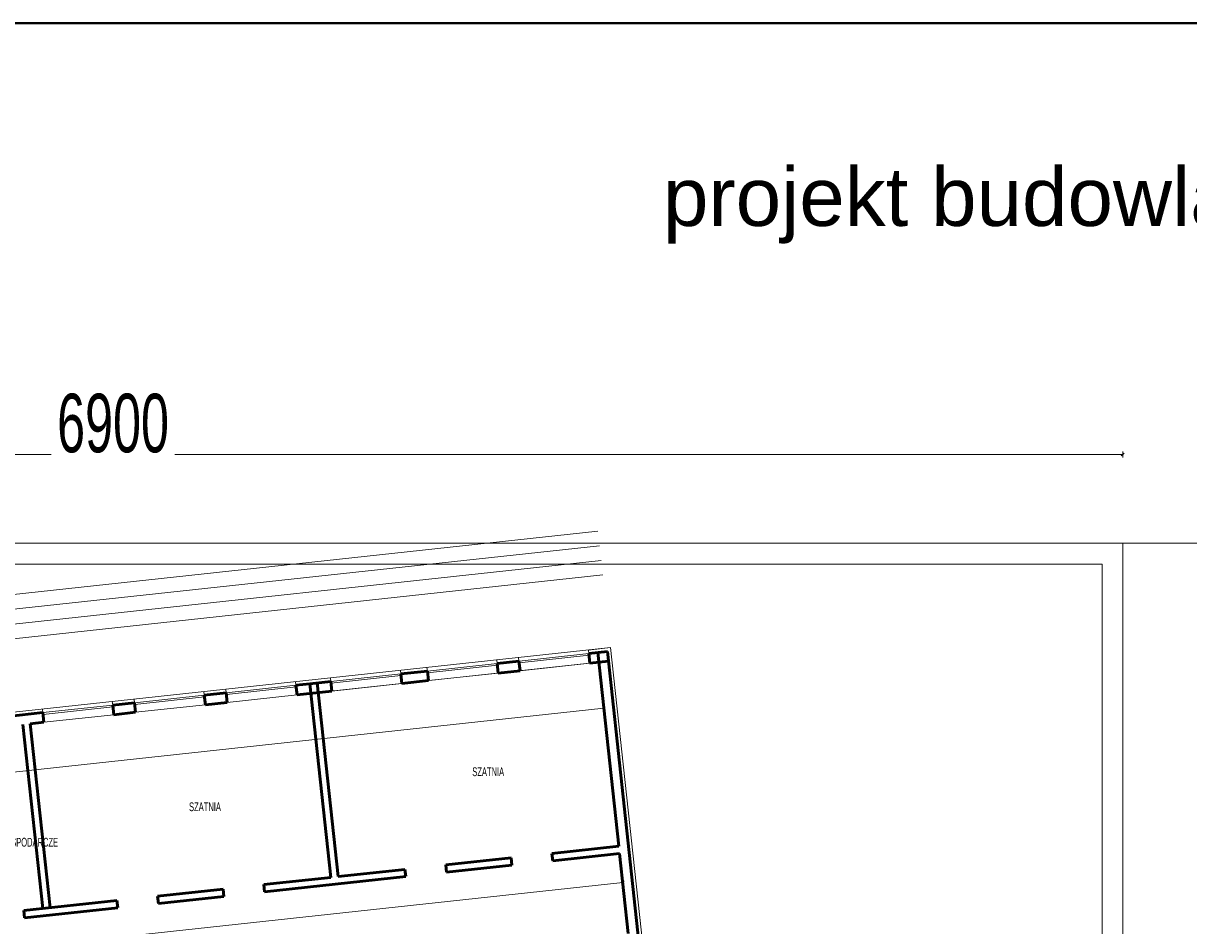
# Model space of a CAD drawing. Header units: millimetres. Extents: x 72202 to 304796, y 21658 to 519946.
# Tile 101 of 139: x 203697 to 207679, y 222268 to 225352. Entities that reach past the tile are written whole.
import ezdxf

# ---------------------------------------------------------------- set-up
doc = ezdxf.new("R2010")
doc.units = ezdxf.units.MM
doc.layers.get('0').update_dxf_attribs({"color": 253})
doc.layers.get('Defpoints').update_dxf_attribs({"color": 253})
for name, color, linetype, lineweight in [('linia - gruba - projektowana', 253, 'Continuous', 50), ('LINIA CIENKA', 7, 'Continuous', 13), ('LINIA WYMIAROWANIE', 253, 'Continuous', 9), ('OPISY', 253, 'Continuous', 9)]:
    doc.layers.add(name, color=color, linetype=linetype, lineweight=lineweight)
doc.layers.add('LINIA-NIE DRUKOWAĆ', color=253, linetype='Continuous', lineweight=20, plot=False)
doc.styles.add('simplex', font='arial.ttf')
doc.styles.get("Standard").update_dxf_attribs({"font": 'ARIALN.TTF', "width": 0.75})
doc.dimstyles.new('sebek100', dxfattribs={"dimtxt": 17, "dimasz": 10, "dimexe": 10, "dimexo": 20, "dimgap": 4, "dimtad": 1, "dimrnd": 0.5, "dimtxsty": 'Standard', "dimblk": 'OBLIQUE', "dimcen": 8, "dimclre": 1, "dimazin": 0, "dimtm": 1e-09, "dimtfac": 1, "dimtix": 1, "dimtmove": 1, "dimatfit": 3, "dimldrblk": 'zas', "dimfxl": 10, "dimfxlon": 1, "dimtolj": 2, "dimlwd": -1, "dimlwe": -1, "dimarcsym": 0})

# ---------------------------------------------------------------- blocks, each defined once
blk = doc.blocks.new('_Oblique')
at = {"color": 0, "linetype": 'ByBlock', "lineweight": -2}
blk.add_line((-0.5, -0.5), (0.5, 0.5), dxfattribs=at)
blk = doc.blocks.new('*D260')
at = {"layer": 'Defpoints', "color": 0, "lineweight": -3, "ltscale": 4, "transparency": 16777216}
for p in [(207453.3, 223878.5), (200553.3, 223420.9), (207453.3, 223420.9)]:
    blk.add_point(p, dxfattribs=at)
at = {"layer": 'LINIA CIENKA', "ltscale": 4, "transparency": 16777216}
for p, q in [((200553.3, 223868.5), (200553.3, 223888.5)), ((207453.3, 223868.5), (207453.3, 223888.5))]:
    blk.add_line(p, q, dxfattribs=at)
at = {"layer": 'LINIA CIENKA', "color": 0, "ltscale": 4, "transparency": 16777216}
blk.add_line((200553.3, 223878.5), (207453.3, 223878.5), dxfattribs=at)
at = {"layer": 'LINIA CIENKA', "color": 0, "ltscale": 4, "transparency": 16777216, "xscale": 10, "yscale": 10, "zscale": 10, "rotation": 180}
blk.add_blockref('_Oblique', (200553.3, 223878.5), dxfattribs=at)
at = {"layer": 'LINIA CIENKA', "color": 0, "ltscale": 4, "transparency": 16777216, "xscale": 10, "yscale": 10, "zscale": 10}
blk.add_blockref('_Oblique', (207453.3, 223878.5), dxfattribs=at)
at = {"layer": 'LINIA CIENKA', "color": 0, "lineweight": -3, "ltscale": 4, "transparency": 16777216, "insert": (204003.3, 223984.6), "char_height": 200, "attachment_point": 5, "bg_fill": 3, "box_fill_scale": 1.1, "bg_fill_color": 256, "bg_fill_true_color": 13158600, "bg_fill_transparency": 0}
blk.add_mtext('\\A2;6900', dxfattribs=at)
blk = doc.blocks.new('zas')
blk = doc.blocks.new('*D285')
at = {"layer": 'Defpoints', "color": 0, "lineweight": -3, "ltscale": 4, "transparency": 16777216}
for p in [(205734.2, 222514.4), (205745, 222415), (201786.8, 222086.8)]:
    blk.add_point(p, dxfattribs=at)
at = {"layer": 'LINIA WYMIAROWANIE', "color": 0, "ltscale": 4, "transparency": 16777216}
blk.add_line((201797.6, 221987.4), (205745, 222415), dxfattribs=at)
at = {"layer": 'LINIA WYMIAROWANIE', "ltscale": 4, "transparency": 16777216}
for p, q in [((205743.9, 222424.9), (205746.1, 222405.1)), ((201796.5, 221997.4), (201798.6, 221977.5))]:
    blk.add_line(p, q, dxfattribs=at)
at = {"layer": 'LINIA WYMIAROWANIE', "color": 0, "ltscale": 4, "transparency": 16777216, "xscale": 10, "yscale": 10, "zscale": 10}
for p, rotation in [((205745, 222415), 6.182017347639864), ((201797.6, 221987.4), 186.1820173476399)]:
    blk.add_blockref('_Oblique', p, dxfattribs=dict(at, rotation=rotation))
at = {"layer": 'LINIA WYMIAROWANIE', "color": 0, "lineweight": -3, "ltscale": 4, "transparency": 16777216, "insert": (203769.8, 222215.3), "char_height": 20, "attachment_point": 5, "rotation": 6.182, "bg_fill": 3, "box_fill_scale": 1.1, "bg_fill_color": 256, "bg_fill_true_color": 13158600, "bg_fill_transparency": 0}
blk.add_mtext('\\A2;3970', dxfattribs=at)

msp = doc.modelspace()

# ---------------------------------------------------------------- linework, layer by layer
at = {"layer": 'linia - gruba - projektowana'}
for p, q in [((205629.01, 223198.057), (205692.638, 223204.949)), ((205629.01, 223198.057), (205632.563, 223165.249)), ((205659.829, 223201.395), (205731.549, 222539.268)), ((205692.638, 223204.949), (205800.217, 222211.758)), ((205315.831, 223164.228), (205319.395, 223131.327)), ((205315.842, 223164.135), (205390.405, 223172.212)), ((205390.405, 223172.212), (205393.959, 223139.404)), ((205632.563, 223165.249), (205696.191, 223172.141)), ((204986.249, 223128.623), (204989.823, 223095.629)), ((204986.249, 223128.623), (204989.823, 223095.629)), ((204986.269, 223128.437), (205077.237, 223138.29)), ((205077.237, 223138.29), (205080.791, 223105.482)), ((205319.395, 223131.327), (205393.959, 223139.404)), ((204675.576, 223094.878), (204628.353, 223089.763)), ((204628.353, 223089.763), (204631.916, 223056.862)), ((204747.655, 223102.685), (204675.576, 223094.878)), ((204675.576, 223094.878), (204747.306, 222432.658)), ((204700.431, 223097.57), (204772.161, 222435.35)), ((204747.655, 223102.685), (204751.219, 223069.784)), ((204989.823, 223095.629), (205080.791, 223105.482)), ((204315.174, 223055.934), (204318.748, 223022.94)), ((204389.748, 223063.918), (204315.184, 223055.841)), ((204389.748, 223063.918), (204393.312, 223031.017)), ((204751.219, 223069.784), (204631.916, 223056.862)), ((203644.12, 222983.059), (203763.422, 222995.982)), ((203763.422, 222995.982), (203766.976, 222963.174)), ((204002.026, 223021.827), (204076.59, 223029.903)), ((204002.026, 223021.827), (204005.58, 222989.019)), ((204005.58, 222989.019), (204080.144, 222997.095)), ((204076.59, 223029.903), (204080.144, 222997.095)), ((204393.312, 223031.017), (204318.748, 223022.94)), ((203719.752, 222958.058), (203766.976, 222963.174)), ((203719.752, 222958.058), (203787.918, 222328.739)), ((203694.897, 222955.366), (203763.063, 222326.047)), ((205502.887, 222514.5), (205731.549, 222539.268)), ((205140.009, 222475.194), (205363.701, 222499.424)), ((205366.393, 222474.569), (205363.701, 222499.424)), ((205505.579, 222489.645), (205502.887, 222514.5)), ((205505.579, 222489.645), (205734.241, 222514.414)), ((205734.241, 222514.414), (205763.855, 222241.013)), ((204772.161, 222435.35), (205000.823, 222460.118)), ((205003.516, 222435.263), (205000.823, 222460.118)), ((205142.701, 222450.34), (205140.009, 222475.194)), ((205142.701, 222450.34), (205366.393, 222474.569)), ((204518.644, 222407.89), (204747.306, 222432.658)), ((204521.336, 222383.035), (204518.644, 222407.89)), ((204521.336, 222383.035), (205003.516, 222435.263)), ((204155.766, 222368.584), (204379.458, 222392.813)), ((204158.458, 222343.729), (204155.766, 222368.584)), ((204158.458, 222343.729), (204382.15, 222367.959)), ((204382.15, 222367.959), (204379.458, 222392.813)), ((203698.441, 222319.048), (204016.58, 222353.508)), ((203701.133, 222294.193), (203698.441, 222319.048)), ((203701.133, 222294.193), (204019.273, 222328.653)), ((204019.273, 222328.653), (204016.58, 222353.508))]:
    msp.add_line(p, q, dxfattribs=at)
at = {"layer": 'LINIA CIENKA'}
for p, q in [((202728.86, 222895.991), (205703.276, 223218.171)), ((205390.433, 223171.997), (205629.028, 223197.935)), ((205629.01, 223198.057), (205627.712, 223210.081)), ((205627.717, 223209.987), (205703.276, 223218.171)), ((205703.276, 223218.171), (205813.44, 222201.12)), ((205077.252, 223138.198), (205315.846, 223164.136)), ((205077.9, 223132.233), (205316.495, 223158.171)), ((205315.842, 223164.135), (205314.544, 223176.159)), ((205390.405, 223172.212), (205389.108, 223184.236)), ((205391.082, 223166.032), (205629.676, 223191.97)), ((205632.563, 223165.249), (205393.959, 223139.404)), ((204747.67, 223102.593), (204986.264, 223128.531)), ((204748.318, 223096.628), (204986.912, 223122.566)), ((204986.249, 223128.623), (204984.951, 223140.647)), ((205077.237, 223138.29), (205075.94, 223150.314)), ((205319.405, 223131.234), (205080.801, 223105.389)), ((204389.748, 223063.918), (204388.451, 223075.942)), ((204389.773, 223063.732), (204628.367, 223089.67)), ((204390.422, 223057.767), (204629.016, 223083.705)), ((204628.353, 223089.763), (204627.055, 223101.786)), ((204747.67, 223102.593), (204746.372, 223114.616)), ((204989.823, 223095.629), (204751.219, 223069.784)), ((204076.59, 223029.903), (204075.293, 223041.927)), ((204076.595, 223029.904), (204315.189, 223055.842)), ((204077.243, 223023.939), (204315.838, 223049.877)), ((204315.189, 223055.842), (204313.891, 223067.865)), ((204631.926, 223056.768), (204393.322, 223030.923)), ((203763.422, 222995.982), (203762.124, 223008.005)), ((204002.026, 223021.827), (203763.422, 222995.982)), ((204002.672, 223015.862), (203764.068, 222990.017)), ((204002.026, 223021.827), (204000.729, 223033.85)), ((204318.748, 223022.94), (204080.144, 222997.095)), ((204005.58, 222989.019), (203766.976, 222963.174)), ((205774.857, 222445.889), (205791.01, 222296.761))]:
    msp.add_line(p, q, dxfattribs=at)
at = {"layer": 'LINIA WYMIAROWANIE', "lineweight": 40, "ltscale": 4}
msp.add_lwpolyline([(189252.203, 225352.466), (229379.457, 225352.466), (229379.457, 219413.411), (189252.203, 219413.411)], close=True, dxfattribs=at)
at = {"layer": 'LINIA-NIE DRUKOWAĆ'}
msp.add_line((205680.398, 223011.506), (201129.02, 222518.513), dxfattribs=at)
for points in [[(205502.887, 222514.5), (205731.549, 222539.268), (205663.383, 223168.587), (204703.995, 223064.669)], [(205140.009, 222475.194), (205363.701, 222499.424)]]:
    msp.add_lwpolyline(points, dxfattribs=at)
at = {"layer": 'OPISY'}
msp.add_line((207383.292, 222771.063), (207383.292, 222351.063), dxfattribs=at)

# ---------------------------------------------------------------- texts
at = {"layer": 'OPISY', "insert": (207008.292, 224729.549), "char_height": 200, "width": 5725.2082, "attachment_point": 5, "style": 'simplex'}
msp.add_mtext('projekt budowlany', dxfattribs=at)
at = {"layer": 'OPISY', "char_height": 30, "width": 237.09004, "attachment_point": 1}
for s, insert in [('\\pi-90,l120,t120;SZATNIA', (205200.791, 222808.92)), ('\\pi-90,l120,t120;SZATNIA', (204233.098, 222689.157)), ('\\pi-90,l150,t150;POM.\\P\\pi0,t0,150;^IGOSPODARCZE', (203465.08, 222617.982))]:
    msp.add_mtext(s, dxfattribs=dict(at, insert=insert))

# ---------------------------------------------------------------- next in the draw order: dimensions: what is measured, and where the dimension line sits
at = {"layer": 'LINIA CIENKA', "lineweight": -3, "ltscale": 4}
dim = msp.add_linear_dim(base=(207453.292, 223878.478), p1=(200553.292, 223420.931), p2=(207453.292, 223420.931), dimstyle='sebek100', override={"dimtxt": 200, "dimrnd": 0, "dimclre": 256, "dimtfill": 1, "dimarcsym": 2}, dxfattribs=at)
dim.commit()
dim.dimension.update_dxf_attribs({"geometry": '*D260', "text_midpoint": (204003.292, 223984.593)})

# ---------------------------------------------------------------- next in the draw order: linework, layer by layer
at = {"layer": 'LINIA CIENKA'}
msp.add_lwpolyline([(200853.292, 220675.846), (200853.292, 223503.294), (207383.292, 223503.294), (207383.292, 220675.846)], close=True, dxfattribs=at)
at = {"layer": 'LINIA-NIE DRUKOWAĆ'}
for p, q in [((200914.956, 223101.854), (205660.201, 223615.845)), ((200920.341, 223052.144), (205665.585, 223566.136)), ((200925.725, 223002.435), (205670.969, 223516.427)), ((200931.11, 222952.726), (205676.354, 223466.718))]:
    msp.add_line(p, q, dxfattribs=at)
for points in [[(200553.292, 223575.846), (200553.292, 220605.846), (207453.292, 220605.846), (207453.292, 223575.846)], [(207453.292, 223575.846), (207453.292, 220605.846), (211653.292, 220605.846), (211653.292, 223575.846)]]:
    msp.add_lwpolyline(points, close=True, dxfattribs=at)

# ---------------------------------------------------------------- next in the draw order: dimensions: what is measured, and where the dimension line sits
at = {"layer": 'LINIA WYMIAROWANIE', "lineweight": -3, "ltscale": 4}
dim = msp.add_aligned_dim(p1=(201786.792, 222086.837), p2=(205734.241, 222514.414), distance=-100, text='3970', dimstyle='sebek100', override={"dimtxt": 20, "dimrnd": 0, "dimclre": 256, "dimtfill": 1, "dimarcsym": 2}, dxfattribs=at)
dim.commit()
dim.dimension.update_dxf_attribs({"geometry": '*D285', "text_midpoint": (203769.755, 222215.336)})

doc.saveas('drawing.dxf')
